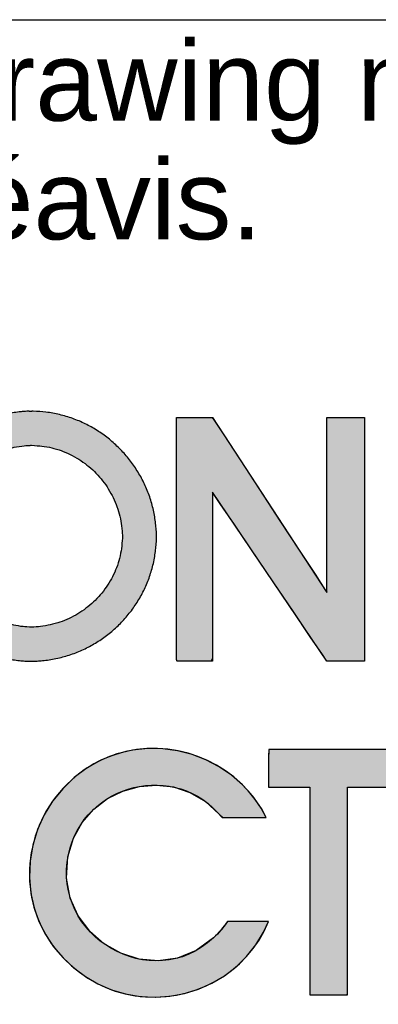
# Model space of a CAD drawing. Header units: inches. Extents: x 0 to 80, y 0 to 59.8.
# Tile 7 of 13: x 73.6 to 75.2, y 3.8 to 8. Entities that reach past the tile are written whole.
import ezdxf

# ---------------------------------------------------------------- set-up
doc = ezdxf.new("R2010")
doc.units = ezdxf.units.IN
doc.header["$MEASUREMENT"] = 0
doc.layers.add('Default', color=7, linetype='Continuous')

# ---------------------------------------------------------------- blocks, each defined once
blk = doc.blocks.new('block_2')
at = {"layer": 'Default', "linetype": 'Continuous'}
for points in [[(0.24683, 0.05811), (0.23145, 0.04686), (0.215, 0.04023), (0.1981, 0.03788), (0.18134, 0.03942), (0.16533, 0.04452), (0.15068, 0.05279), (0.13798, 0.06387), (0.12784, 0.07742), (0.12087, 0.09305), (0.11767, 0.11041), (0.11884, 0.12913), (0.1237, 0.14549), (0.13141, 0.15943), (0.14153, 0.17108), (0.15359, 0.18031), (0.16711, 0.187), (0.1816, 0.19102), (0.19658, 0.19224), (0.21158, 0.19054), (0.22611, 0.18578), (0.2397, 0.17786), (0.25187, 0.16663), (0.25487, 0.16367), (0.25699, 0.16367), (0.2604, 0.16367), (0.26474, 0.16367), (0.2697, 0.16367), (0.27491, 0.16367), (0.28006, 0.16367), (0.28478, 0.16367), (0.28875, 0.16367), (0.29163, 0.16367), (0.29307, 0.16367), (0.28884, 0.17158), (0.28122, 0.18255), (0.2724, 0.19238), (0.26252, 0.201), (0.25172, 0.20837), (0.24015, 0.21442), (0.22795, 0.21909), (0.21526, 0.22232), (0.20223, 0.22406), (0.189, 0.22424), (0.17572, 0.2228), (0.16193, 0.2195), (0.1484, 0.21424), (0.13587, 0.2073), (0.12445, 0.19884), (0.11426, 0.18903), (0.1054, 0.17802), (0.09799, 0.16599), (0.09213, 0.1531), (0.08795, 0.13951), (0.08555, 0.1254), (0.08504, 0.11092), (0.08631, 0.09702), (0.08907, 0.08441), (0.0934, 0.07235), (0.09917, 0.06095), (0.10626, 0.05031), (0.11454, 0.04056), (0.12388, 0.03179), (0.13415, 0.02413), (0.14525, 0.01768), (0.15702, 0.01255), (0.16937, 0.00885), (0.18226, 0.00665), (0.19546, 0.00598), (0.20851, 0.00687), (0.22126, 0.00926), (0.23358, 0.0131), (0.24533, 0.01832), (0.25638, 0.02486), (0.26659, 0.03267), (0.27583, 0.04167), (0.28396, 0.05181), (0.29085, 0.06302), (0.29522, 0.07245), (0.29404, 0.07245), (0.2915, 0.07245), (0.28789, 0.07245), (0.28355, 0.07245), (0.27879, 0.07245), (0.27392, 0.07245), (0.26926, 0.07245), (0.26513, 0.07245), (0.26184, 0.07245), (0.25972, 0.07245), (0.25895, 0.07229), (0.25798, 0.07089), (0.25698, 0.06951), (0.25596, 0.06815), (0.25491, 0.06681), (0.25383, 0.06549), (0.25272, 0.0642), (0.25159, 0.06293), (0.25044, 0.06169), (0.24926, 0.06047), (0.24806, 0.05928)], [(0.29526, 0.19042), (0.29609, 0.19042), (0.29835, 0.19042), (0.30175, 0.19042), (0.30595, 0.19042), (0.31064, 0.19042), (0.31551, 0.19042), (0.32023, 0.19042), (0.3245, 0.19042), (0.328, 0.19042), (0.33041, 0.19042), (0.33141, 0.19042), (0.33142, 0.1871), (0.33142, 0.17639), (0.33142, 0.15982), (0.33142, 0.139), (0.33142, 0.11552), (0.33142, 0.09097), (0.33142, 0.06696), (0.33142, 0.04507), (0.33142, 0.02691), (0.33142, 0.01407), (0.33142, 0.00815), (0.33188, 0.00793), (0.33369, 0.00793), (0.33659, 0.00793), (0.34029, 0.00793), (0.34451, 0.00793), (0.34895, 0.00793), (0.35332, 0.00793), (0.35735, 0.00793), (0.36073, 0.00793), (0.36317, 0.00793), (0.3644, 0.00793), (0.36449, 0.00983), (0.36449, 0.01902), (0.36449, 0.03442), (0.36449, 0.05444), (0.36449, 0.07746), (0.36449, 0.10191), (0.36449, 0.12618), (0.36449, 0.14868), (0.36449, 0.16781), (0.36449, 0.18197), (0.36449, 0.18956), (0.36476, 0.19042), (0.36647, 0.19042), (0.36949, 0.19042), (0.37349, 0.19042), (0.37813, 0.19042), (0.3831, 0.19042), (0.38808, 0.19042), (0.39272, 0.19042), (0.39672, 0.19042), (0.39973, 0.19042), (0.40145, 0.19042), (0.40172, 0.19057), (0.40172, 0.19195), (0.40172, 0.19451), (0.40172, 0.19798), (0.40172, 0.20205), (0.40172, 0.20645), (0.40172, 0.21088), (0.40172, 0.21505), (0.40172, 0.21867), (0.40172, 0.22146), (0.40172, 0.22313), (0.39941, 0.22347), (0.39247, 0.22347), (0.38554, 0.22347), (0.3786, 0.22347), (0.37167, 0.22347), (0.36474, 0.22347), (0.3578, 0.22347), (0.35087, 0.22347), (0.34394, 0.22347), (0.337, 0.22347), (0.33007, 0.22347), (0.32409, 0.22347), (0.32146, 0.22347), (0.31882, 0.22347), (0.31618, 0.22347), (0.31354, 0.22347), (0.31091, 0.22347), (0.30827, 0.22347), (0.30563, 0.22347), (0.30299, 0.22347), (0.30036, 0.22347), (0.29772, 0.22347), (0.29538, 0.22346), (0.29532, 0.22263), (0.29528, 0.22063), (0.29525, 0.21769), (0.29524, 0.21408), (0.29523, 0.21003), (0.29523, 0.20579), (0.29524, 0.20161), (0.29524, 0.19774), (0.29525, 0.19442), (0.29526, 0.19189)]]:
    blk.add_hatch(color=7, dxfattribs=at).paths.add_polyline_path(points)
at = {"layer": 'Default', "color": 7, "linetype": 'Continuous'}
blk.add_lwpolyline([(0.24683, 0.05811), (0.23145, 0.04686), (0.215, 0.04023), (0.1981, 0.03788), (0.18134, 0.03942), (0.16533, 0.04452), (0.15068, 0.05279), (0.13798, 0.06387), (0.12784, 0.07742), (0.12087, 0.09305), (0.11767, 0.11041), (0.11884, 0.12913), (0.1237, 0.14549), (0.13141, 0.15943), (0.14153, 0.17108), (0.15359, 0.18031), (0.16711, 0.187), (0.1816, 0.19102), (0.19658, 0.19224), (0.21158, 0.19054), (0.22611, 0.18578), (0.2397, 0.17786), (0.25187, 0.16663), (0.25487, 0.16367), (0.25699, 0.16367), (0.2604, 0.16367), (0.26474, 0.16367), (0.2697, 0.16367), (0.27491, 0.16367), (0.28006, 0.16367), (0.28478, 0.16367), (0.28875, 0.16367), (0.29163, 0.16367), (0.29307, 0.16367), (0.28884, 0.17158), (0.28122, 0.18255), (0.2724, 0.19238), (0.26252, 0.201), (0.25172, 0.20837), (0.24015, 0.21442), (0.22795, 0.21909), (0.21526, 0.22232), (0.20223, 0.22406), (0.189, 0.22424), (0.17572, 0.2228), (0.16193, 0.2195), (0.1484, 0.21424), (0.13587, 0.2073), (0.12445, 0.19884), (0.11426, 0.18903), (0.1054, 0.17802), (0.09799, 0.16599), (0.09213, 0.1531), (0.08795, 0.13951), (0.08555, 0.1254), (0.08504, 0.11092), (0.08631, 0.09702), (0.08907, 0.08441), (0.0934, 0.07235), (0.09917, 0.06095), (0.10626, 0.05031), (0.11454, 0.04056), (0.12388, 0.03179), (0.13415, 0.02413), (0.14525, 0.01768), (0.15702, 0.01255), (0.16937, 0.00885), (0.18226, 0.00665), (0.19546, 0.00598), (0.20851, 0.00687), (0.22126, 0.00926), (0.23358, 0.0131), (0.24533, 0.01832), (0.25638, 0.02486), (0.26659, 0.03267), (0.27583, 0.04167), (0.28396, 0.05181), (0.29085, 0.06302), (0.29522, 0.07245), (0.29404, 0.07245), (0.2915, 0.07245), (0.28789, 0.07245), (0.28355, 0.07245), (0.27879, 0.07245), (0.27392, 0.07245), (0.26926, 0.07245), (0.26513, 0.07245), (0.26184, 0.07245), (0.25972, 0.07245), (0.25895, 0.07229), (0.25798, 0.07089), (0.25698, 0.06951), (0.25596, 0.06815), (0.25491, 0.06681), (0.25383, 0.06549), (0.25272, 0.0642), (0.25159, 0.06293), (0.25044, 0.06169), (0.24926, 0.06047), (0.24806, 0.05928), (0.24683, 0.05811)], close=True, dxfattribs=at)
blk.add_lwpolyline([(0.39247, 0.22347), (0.38554, 0.22347), (0.3786, 0.22347), (0.37167, 0.22347), (0.36474, 0.22347), (0.3578, 0.22347), (0.35087, 0.22347), (0.34394, 0.22347), (0.337, 0.22347), (0.33007, 0.22347), (0.32409, 0.22347), (0.32146, 0.22347), (0.31882, 0.22347), (0.31618, 0.22347), (0.31354, 0.22347), (0.31091, 0.22347), (0.30827, 0.22347), (0.30563, 0.22347), (0.30299, 0.22347), (0.30036, 0.22347), (0.29772, 0.22347), (0.29538, 0.22346), (0.29532, 0.22263), (0.29528, 0.22063), (0.29525, 0.21769), (0.29524, 0.21408), (0.29523, 0.21003), (0.29523, 0.20579), (0.29524, 0.20161), (0.29524, 0.19774), (0.29525, 0.19442), (0.29526, 0.19189), (0.29526, 0.19042), (0.29526, 0.19042), (0.29609, 0.19042), (0.29835, 0.19042), (0.30175, 0.19042), (0.30595, 0.19042), (0.31064, 0.19042), (0.31551, 0.19042), (0.32023, 0.19042), (0.3245, 0.19042), (0.328, 0.19042), (0.33041, 0.19042), (0.33141, 0.19042), (0.33142, 0.1871), (0.33142, 0.17639), (0.33142, 0.15982), (0.33142, 0.139), (0.33142, 0.11552), (0.33142, 0.09097), (0.33142, 0.06696), (0.33142, 0.04507), (0.33142, 0.02691), (0.33142, 0.01407), (0.33142, 0.00815), (0.33188, 0.00793), (0.33369, 0.00793), (0.33659, 0.00793), (0.34029, 0.00793), (0.34451, 0.00793), (0.34895, 0.00793), (0.35332, 0.00793), (0.35735, 0.00793), (0.36073, 0.00793), (0.36317, 0.00793), (0.3644, 0.00793), (0.36449, 0.00983), (0.36449, 0.01902), (0.36449, 0.03442), (0.36449, 0.05444), (0.36449, 0.07746), (0.36449, 0.10191), (0.36449, 0.12618), (0.36449, 0.14868), (0.36449, 0.16781), (0.36449, 0.18197), (0.36449, 0.18956), (0.36476, 0.19042), (0.36647, 0.19042), (0.36949, 0.19042), (0.37349, 0.19042), (0.37813, 0.19042), (0.3831, 0.19042), (0.38808, 0.19042), (0.39272, 0.19042)], dxfattribs=at)
for points, knots in [([(0.29317, 0.16367), (0.27083, 0.20894), (0.21875, 0.23279), (0.16984, 0.22163), (0.11624, 0.20938), (0.07967, 0.1572), (0.08561, 0.10278), (0.08997, 0.05451), (0.13028, 0.01424), (0.17784, 0.00724), (0.22689, -0.00026), (0.27634, 0.02614), (0.29526, 0.07245)], [0, 0, 0, 0, 0.25, 0.25, 0.25, 0.5, 0.5, 0.5, 0.75, 0.75, 0.75, 1, 1, 1, 1]), ([(0.40172, 0.22347), (0.37603, 0.22347), (0.35036, 0.22347), (0.32468, 0.22347), (0.31491, 0.22347), (0.30514, 0.22347), (0.29538, 0.22347), (0.29514, 0.22347), (0.29526, 0.19364), (0.29526, 0.19042)], [0, 0, 0, 0, 0.333333, 0.333333, 0.333333, 0.666667, 0.666667, 0.666667, 1, 1, 1, 1]), ([(0.24683, 0.05811), (0.19257, 0.0074), (0.10403, 0.05945), (0.11926, 0.13128), (0.13251, 0.19393), (0.21412, 0.21437), (0.25433, 0.16367)], [0, 0, 0, 0, 0.5, 0.5, 0.5, 1, 1, 1, 1])]:
    blk.add_open_spline(points, degree=3, knots=knots, dxfattribs=at)
for points in [[(0.29526, 0.19042), (0.29526, 0.19042), (0.33142, 0.19042), (0.33142, 0.19042)], [(0.33142, 0.19042), (0.33142, 0.19042), (0.33142, 0.00793), (0.33142, 0.00793)], [(0.36449, 0.00793), (0.36449, 0.00793), (0.36449, 0.19042), (0.36449, 0.19042)], [(0.36449, 0.19042), (0.36449, 0.19042), (0.40172, 0.19042), (0.40172, 0.19042)], [(0.25433, 0.16367), (0.25433, 0.16367), (0.29317, 0.16367), (0.29317, 0.16367)], [(0.25906, 0.07245), (0.25552, 0.06721), (0.25142, 0.06238), (0.24683, 0.05811)], [(0.29526, 0.07245), (0.29526, 0.07245), (0.25906, 0.07245), (0.25906, 0.07245)], [(0.33142, 0.00793), (0.33142, 0.00793), (0.36449, 0.00793), (0.36449, 0.00793)]]:
    blk.add_open_spline(points, degree=3, dxfattribs=at)
blk = doc.blocks.new('Block1')
at = {"layer": 'Default', "linetype": 'Continuous'}
h = blk.add_hatch(color=7, dxfattribs=at)
edge = h.paths.add_edge_path()
edge.add_spline(control_points=[(2.17777, 1.22006), (2.17707, 1.22003), (2.17586, 1.21996), (2.17326, 1.21981), (2.17188, 1.21972), (2.16649, 1.2191), (2.16251, 1.21853), (2.15431, 1.2168), (2.15052, 1.21575), (2.14263, 1.21308), (2.13899, 1.2116), (2.13155, 1.20809), (2.12809, 1.20619), (2.12115, 1.2019), (2.1179, 1.19962), (2.11151, 1.19462), (2.10851, 1.19199), (2.10271, 1.18634), (2.09999, 1.18339), (2.09483, 1.17716), (2.09244, 1.17393), (2.08796, 1.16717), (2.08592, 1.1637), (2.08218, 1.15646), (2.08053, 1.1528), (2.07758, 1.14515), (2.07633, 1.14132), (2.07423, 1.13331), (2.07342, 1.12936), (2.07222, 1.12107), (2.07187, 1.11702), (2.07163, 1.10864), (2.07175, 1.10464), (2.07244, 1.09649), (2.073, 1.09271), (2.07456, 1.08492), (2.07551, 1.08124), (2.07788, 1.07375), (2.07922, 1.07021), (2.08235, 1.06308), (2.08405, 1.05969), (2.08788, 1.05297), (2.08993, 1.04977), (2.0944, 1.04351), (2.09676, 1.04053), (2.10184, 1.03477), (2.10449, 1.03205), (2.11013, 1.02683), (2.11303, 1.02441), (2.11919, 1.01978), (2.12231, 1.01768), (2.12894, 1.01371), (2.13225, 1.01195), (2.13932, 1.00868), (2.14278, 1.00729), (2.15023, 1.00479), (2.15382, 1.00379), (2.16158, 1.00211), (2.16531, 1.00153), (2.17078, 1.00091), (2.17228, 1.0008), (2.17542, 1.00061), (2.17706, 1.00052), (2.18311, 1.00055), (2.18447, 1.00065), (2.18743, 1.00086), (2.18904, 1.00098), (2.19476, 1.00167), (2.19872, 1.00231), (2.20667, 1.00406), (2.21047, 1.00513), (2.21812, 1.00772), (2.22176, 1.00918), (2.22901, 1.01256), (2.23247, 1.0144), (2.23927, 1.0185), (2.24251, 1.02069), (2.24882, 1.02546), (2.2518, 1.02798), (2.25757, 1.03338), (2.26026, 1.03619), (2.26543, 1.04217), (2.26782, 1.04524), (2.27234, 1.05176), (2.27438, 1.05506), (2.27819, 1.06207), (2.27986, 1.06557), (2.28292, 1.07302), (2.2842, 1.07669), (2.28643, 1.08452), (2.2873, 1.08835), (2.28834, 1.09448), (2.28858, 1.09639), (2.28901, 1.10011), (2.2892, 1.10192), (2.28946, 1.10479), (2.2895, 1.10578), (2.28957, 1.1077), (2.2896, 1.10862), (2.28962, 1.11118), (2.2896, 1.11176), (2.28956, 1.11311), (2.28953, 1.11388), (2.28931, 1.11645), (2.28915, 1.1182), (2.28878, 1.12184), (2.28858, 1.12372), (2.28763, 1.12986), (2.28683, 1.13371), (2.28472, 1.14159), (2.2835, 1.14532), (2.28057, 1.15283), (2.27894, 1.1564), (2.27524, 1.1635), (2.27324, 1.16688), (2.26884, 1.17351), (2.26649, 1.17667), (2.26142, 1.18279), (2.25876, 1.18568), (2.25308, 1.19123), (2.25013, 1.19383), (2.2439, 1.19877), (2.2407, 1.20104), (2.23396, 1.2053), (2.23055, 1.20721), (2.22333, 1.21074), (2.21974, 1.21227), (2.21211, 1.21501), (2.20837, 1.21613), (2.20038, 1.21801), (2.19651, 1.2187), (2.18869, 1.21963), (2.18514, 1.21982), (2.18086, 1.22009), (2.18045, 1.22011), (2.18004, 1.22013)], knot_values=[0, 0, 0, 0, 0.006253, 0.006253, 0.012505, 0.012505, 0.030829, 0.030829, 0.048882, 0.048882, 0.066764, 0.066764, 0.084548, 0.084548, 0.102286, 0.102286, 0.120012, 0.120012, 0.137747, 0.137747, 0.15551, 0.15551, 0.173315, 0.173315, 0.191184, 0.191184, 0.20915, 0.20915, 0.227262, 0.227262, 0.245593, 0.245593, 0.263702, 0.263702, 0.281026, 0.281026, 0.298163, 0.298163, 0.315172, 0.315172, 0.332097, 0.332097, 0.348969, 0.348969, 0.365805, 0.365805, 0.382621, 0.382621, 0.39943, 0.39943, 0.41625, 0.41625, 0.433104, 0.433104, 0.450033, 0.450033, 0.467091, 0.467091, 0.484355, 0.484355, 0.491212, 0.491212, 0.49807, 0.49807, 0.505746, 0.505746, 0.513421, 0.513421, 0.531337, 0.531337, 0.549023, 0.549023, 0.566548, 0.566548, 0.583962, 0.583962, 0.601305, 0.601305, 0.618607, 0.618607, 0.635893, 0.635893, 0.65319, 0.65319, 0.67053, 0.67053, 0.687954, 0.687954, 0.705517, 0.705517, 0.72329, 0.72329, 0.732328, 0.732328, 0.741367, 0.741367, 0.744906, 0.744906, 0.748446, 0.748446, 0.750825, 0.750825, 0.753204, 0.753204, 0.762224, 0.762224, 0.771244, 0.771244, 0.789037, 0.789037, 0.806664, 0.806664, 0.824184, 0.824184, 0.841639, 0.841639, 0.859056, 0.859056, 0.876456, 0.876456, 0.893855, 0.893855, 0.91127, 0.91127, 0.928728, 0.928728, 0.946265, 0.946265, 0.963936, 0.963936, 0.981815, 0.981815, 0.998218, 0.998218, 1, 1, 1, 1], degree=3, periodic=0)
edge.add_line((2.18004, 1.22013), (2.17777, 1.22006))
edge = h.paths.add_edge_path()
edge.add_spline(control_points=[(2.17867, 1.19007), (2.17774, 1.19001), (2.17497, 1.18989), (2.17104, 1.18945), (2.16692, 1.18883), (2.16235, 1.18787), (2.15839, 1.18678), (2.15398, 1.18529), (2.15021, 1.18376), (2.14597, 1.18176), (2.14241, 1.17982), (2.13838, 1.17732), (2.13507, 1.17501), (2.1313, 1.17205), (2.12826, 1.16939), (2.12479, 1.16601), (2.12205, 1.16304), (2.11895, 1.15929), (2.11654, 1.15604), (2.11384, 1.15197), (2.11179, 1.14848), (2.10955, 1.14415), (2.10788, 1.14044), (2.10614, 1.13592), (2.10487, 1.13203), (2.10365, 1.12736), (2.10282, 1.12332), (2.10213, 1.11853), (2.10177, 1.11438), (2.10163, 1.10958), (2.10175, 1.10546), (2.10215, 1.10084), (2.10271, 1.09694), (2.1036, 1.09249), (2.10458, 1.08872), (2.10595, 1.08439), (2.10732, 1.08077), (2.10915, 1.07659), (2.11088, 1.07315), (2.11315, 1.06916), (2.11522, 1.06593), (2.11789, 1.06219), (2.12028, 1.05919), (2.12332, 1.05573), (2.12599, 1.05299), (2.12935, 1.04988), (2.13229, 1.04743), (2.13593, 1.0447), (2.1391, 1.04256), (2.14296, 1.04024), (2.14635, 1.03845), (2.15039, 1.03657), (2.15397, 1.03515), (2.15816, 1.03374), (2.1619, 1.0327), (2.16621, 1.03177), (2.17009, 1.03116), (2.17403, 1.03072), (2.17703, 1.03056), (2.18013, 1.03041), (2.18199, 1.03056), (2.18545, 1.03076), (2.18987, 1.03128), (2.1939, 1.03193), (2.19855, 1.03296), (2.20242, 1.03404), (2.2069, 1.03556), (2.2106, 1.03705), (2.21488, 1.03904), (2.21838, 1.0409), (2.22243, 1.04334), (2.2257, 1.04555), (2.22946, 1.0484), (2.23247, 1.05094), (2.23591, 1.05416), (2.23864, 1.057), (2.24171, 1.06055), (2.24412, 1.06366), (2.24678, 1.0675), (2.24886, 1.07086), (2.25108, 1.07494), (2.25279, 1.07852), (2.25455, 1.08281), (2.25586, 1.08659), (2.25714, 1.09106), (2.25803, 1.09501), (2.25879, 1.09966), (2.25923, 1.10375), (2.25955, 1.10706), (2.25959, 1.1086), (2.25963, 1.11021), (2.25962, 1.1109), (2.25959, 1.11195), (2.25933, 1.11493), (2.25895, 1.11902), (2.25826, 1.12368), (2.25743, 1.12764), (2.25622, 1.13218), (2.25497, 1.13599), (2.25326, 1.14038), (2.25161, 1.14401), (2.24942, 1.14821), (2.2474, 1.15163), (2.24476, 1.15559), (2.24239, 1.15877), (2.23935, 1.16245), (2.23666, 1.16537), (2.23325, 1.16871), (2.23028, 1.17132), (2.22655, 1.17427), (2.22332, 1.17657), (2.21933, 1.17909), (2.21586, 1.18103), (2.21165, 1.18309), (2.20798, 1.18465), (2.2036, 1.18623), (2.19974, 1.18738), (2.19521, 1.18845), (2.19121, 1.18916), (2.18677, 1.18967), (2.18321, 1.1899), (2.17961, 1.19013), (2.17909, 1.19014), (2.17877, 1.19009), (2.17867, 1.19007)], knot_values=[0, 0, 0, 0, 0.012505, 0.012505, 0.030829, 0.030829, 0.048882, 0.048882, 0.066764, 0.066764, 0.084548, 0.084548, 0.102286, 0.102286, 0.120012, 0.120012, 0.137747, 0.137747, 0.15551, 0.15551, 0.173315, 0.173315, 0.191184, 0.191184, 0.20915, 0.20915, 0.227262, 0.227262, 0.245593, 0.245593, 0.263702, 0.263702, 0.281026, 0.281026, 0.298163, 0.298163, 0.315172, 0.315172, 0.332097, 0.332097, 0.348969, 0.348969, 0.365805, 0.365805, 0.382621, 0.382621, 0.39943, 0.39943, 0.41625, 0.41625, 0.433104, 0.433104, 0.450033, 0.450033, 0.467091, 0.467091, 0.484355, 0.484355, 0.49807, 0.49807, 0.49807, 0.513421, 0.513421, 0.531337, 0.531337, 0.549023, 0.549023, 0.566548, 0.566548, 0.583962, 0.583962, 0.601305, 0.601305, 0.618607, 0.618607, 0.635893, 0.635893, 0.65319, 0.65319, 0.67053, 0.67053, 0.687954, 0.687954, 0.705517, 0.705517, 0.72329, 0.72329, 0.741367, 0.741367, 0.748446, 0.748446, 0.748446, 0.753204, 0.753204, 0.771244, 0.771244, 0.789037, 0.789037, 0.806664, 0.806664, 0.824184, 0.824184, 0.841639, 0.841639, 0.859056, 0.859056, 0.876456, 0.876456, 0.893855, 0.893855, 0.91127, 0.91127, 0.928728, 0.928728, 0.946265, 0.946265, 0.963936, 0.963936, 0.981815, 0.981815, 0.998218, 0.998218, 0.998218, 1, 1, 1, 1], degree=3, periodic=0)
blk.add_hatch(color=7, dxfattribs=at).paths.add_polyline_path([(2.3073, 1.21448), (2.3073, 1.19871), (2.3073, 1.18293), (2.3073, 1.16716), (2.3073, 1.15138), (2.3073, 1.13561), (2.3073, 1.11983), (2.3073, 1.10406), (2.3073, 1.08828), (2.3073, 1.07727), (2.3073, 1.06864), (2.3073, 1.06001), (2.3073, 1.05138), (2.3073, 1.04275), (2.3073, 1.03412), (2.3073, 1.0255), (2.3073, 1.01687), (2.3073, 1.01096), (2.30727, 1.01006), (2.30723, 1.00867), (2.3072, 1.00697), (2.30718, 1.00516), (2.3072, 1.00342), (2.30727, 1.00194), (2.30742, 1.00092), (2.30765, 1.00054), (2.31138, 1.00054), (2.31512, 1.00054), (2.31885, 1.00054), (2.32258, 1.00054), (2.32631, 1.00054), (2.33004, 1.00054), (2.33378, 1.00054), (2.33752, 1.00054), (2.33877, 1.00323), (2.33877, 1.01597), (2.33877, 1.0364), (2.33877, 1.06144), (2.33877, 1.08803), (2.33877, 1.11307), (2.33877, 1.1335), (2.33877, 1.14624), (2.33924, 1.14824), (2.34567, 1.13875), (2.35802, 1.12054), (2.37419, 1.0967), (2.3921, 1.07028), (2.40967, 1.04439), (2.4248, 1.02208), (2.43541, 1.00643), (2.43941, 1.00054), (2.44072, 1.00054), (2.44421, 1.00054), (2.44918, 1.00054), (2.45496, 1.00054), (2.46085, 1.00054), (2.46617, 1.00054), (2.47023, 1.00054), (2.47235, 1.00054), (2.4725, 1.00442), (2.4725, 1.02279), (2.4725, 1.05224), (2.4725, 1.08835), (2.4725, 1.12667), (2.4725, 1.16278), (2.4725, 1.19223), (2.4725, 1.2106), (2.47235, 1.21448), (2.47023, 1.21448), (2.46617, 1.21448), (2.46085, 1.21448), (2.45496, 1.21448), (2.44918, 1.21448), (2.44421, 1.21448), (2.44072, 1.21448), (2.43941, 1.21448), (2.43941, 1.20838), (2.43941, 1.19218), (2.43941, 1.16909), (2.43941, 1.14227), (2.43941, 1.11493), (2.43941, 1.09024), (2.43941, 1.07139), (2.43941, 1.06156), (2.43758, 1.06364), (2.42894, 1.07682), (2.41508, 1.09797), (2.3981, 1.1239), (2.38007, 1.15143), (2.36309, 1.17736), (2.34923, 1.19851), (2.34059, 1.21169), (2.33862, 1.21448), (2.33661, 1.21448), (2.33275, 1.21448), (2.32769, 1.21448), (2.32209, 1.21448), (2.3166, 1.21448), (2.31187, 1.21448), (2.30855, 1.21448)])
at = {"layer": 'Default', "color": 7, "linetype": 'Continuous'}
blk.add_line((2.17777, 1.22006), (2.18004, 1.22013), dxfattribs=at)
blk.add_lwpolyline([(2.3073, 1.21448), (2.30855, 1.21448), (2.31187, 1.21448), (2.3166, 1.21448), (2.32209, 1.21448), (2.32769, 1.21448), (2.33275, 1.21448), (2.33661, 1.21448), (2.33862, 1.21448), (2.34059, 1.21169), (2.34923, 1.19851), (2.36309, 1.17736), (2.38007, 1.15143), (2.3981, 1.1239), (2.41508, 1.09797), (2.42894, 1.07682), (2.43758, 1.06364), (2.43941, 1.06156), (2.43941, 1.07139), (2.43941, 1.09024), (2.43941, 1.11493), (2.43941, 1.14227), (2.43941, 1.16909), (2.43941, 1.19218), (2.43941, 1.20838), (2.43941, 1.21448), (2.44072, 1.21448), (2.44421, 1.21448), (2.44918, 1.21448), (2.45496, 1.21448), (2.46085, 1.21448), (2.46617, 1.21448), (2.47023, 1.21448), (2.47235, 1.21448), (2.4725, 1.2106), (2.4725, 1.19223), (2.4725, 1.16278), (2.4725, 1.12667), (2.4725, 1.08835), (2.4725, 1.05224), (2.4725, 1.02279), (2.4725, 1.00442), (2.47235, 1.00054), (2.47023, 1.00054), (2.46617, 1.00054), (2.46085, 1.00054), (2.45496, 1.00054), (2.44918, 1.00054), (2.44421, 1.00054), (2.44072, 1.00054), (2.43941, 1.00054), (2.43541, 1.00643), (2.4248, 1.02208), (2.40967, 1.04439), (2.3921, 1.07028), (2.37419, 1.0967), (2.35802, 1.12054), (2.34567, 1.13875), (2.33924, 1.14824), (2.33877, 1.14624), (2.33877, 1.1335), (2.33877, 1.11307), (2.33877, 1.08803), (2.33877, 1.06144), (2.33877, 1.0364), (2.33877, 1.01597), (2.33877, 1.00323), (2.33752, 1.00054), (2.33378, 1.00054), (2.33004, 1.00054), (2.32631, 1.00054), (2.32258, 1.00054), (2.31885, 1.00054), (2.31512, 1.00054), (2.31138, 1.00054), (2.30765, 1.00054), (2.30742, 1.00092), (2.30727, 1.00194), (2.3072, 1.00342), (2.30718, 1.00516), (2.3072, 1.00697), (2.30723, 1.00867), (2.30727, 1.01006), (2.3073, 1.01096), (2.3073, 1.01687), (2.3073, 1.0255), (2.3073, 1.03412), (2.3073, 1.04275), (2.3073, 1.05138), (2.3073, 1.06001), (2.3073, 1.06864), (2.3073, 1.07727), (2.3073, 1.08828), (2.3073, 1.10406), (2.3073, 1.11983), (2.3073, 1.13561), (2.3073, 1.15138), (2.3073, 1.16716), (2.3073, 1.18293), (2.3073, 1.19871), (2.3073, 1.21448)], close=True, dxfattribs=at)
for points, knots in [([(2.17777, 1.22006), (2.17707, 1.22003), (2.17586, 1.21996), (2.17326, 1.21981), (2.17188, 1.21972), (2.16649, 1.2191), (2.16251, 1.21853), (2.15431, 1.2168), (2.15052, 1.21575), (2.14263, 1.21308), (2.13899, 1.2116), (2.13155, 1.20809), (2.12809, 1.20619), (2.12115, 1.2019), (2.1179, 1.19962), (2.11151, 1.19462), (2.10851, 1.19199), (2.10271, 1.18634), (2.09999, 1.18339), (2.09483, 1.17716), (2.09244, 1.17393), (2.08796, 1.16717), (2.08592, 1.1637), (2.08218, 1.15646), (2.08053, 1.1528), (2.07758, 1.14515), (2.07633, 1.14132), (2.07423, 1.13331), (2.07342, 1.12936), (2.07222, 1.12107), (2.07187, 1.11702), (2.07163, 1.10864), (2.07175, 1.10464), (2.07244, 1.09649), (2.073, 1.09271), (2.07456, 1.08492), (2.07551, 1.08124), (2.07788, 1.07375), (2.07922, 1.07021), (2.08235, 1.06308), (2.08405, 1.05969), (2.08788, 1.05297), (2.08993, 1.04977), (2.0944, 1.04351), (2.09676, 1.04053), (2.10184, 1.03477), (2.10449, 1.03205), (2.11013, 1.02683), (2.11303, 1.02441), (2.11919, 1.01978), (2.12231, 1.01768), (2.12894, 1.01371), (2.13225, 1.01195), (2.13932, 1.00868), (2.14278, 1.00729), (2.15023, 1.00479), (2.15382, 1.00379), (2.16158, 1.00211), (2.16531, 1.00153), (2.17078, 1.00091), (2.17228, 1.0008), (2.17542, 1.00061), (2.17706, 1.00052), (2.18311, 1.00055), (2.18447, 1.00065), (2.18743, 1.00086), (2.18904, 1.00098), (2.19476, 1.00167), (2.19872, 1.00231), (2.20667, 1.00406), (2.21047, 1.00513), (2.21812, 1.00772), (2.22176, 1.00918), (2.22901, 1.01256), (2.23247, 1.0144), (2.23927, 1.0185), (2.24251, 1.02069), (2.24882, 1.02546), (2.2518, 1.02798), (2.25757, 1.03338), (2.26026, 1.03619), (2.26543, 1.04217), (2.26782, 1.04524), (2.27234, 1.05176), (2.27438, 1.05506), (2.27819, 1.06207), (2.27986, 1.06557), (2.28292, 1.07302), (2.2842, 1.07669), (2.28643, 1.08452), (2.2873, 1.08835), (2.28834, 1.09448), (2.28858, 1.09639), (2.28901, 1.10011), (2.2892, 1.10192), (2.28946, 1.10479), (2.2895, 1.10578), (2.28957, 1.1077), (2.2896, 1.10862), (2.28962, 1.11118), (2.2896, 1.11176), (2.28956, 1.11311), (2.28953, 1.11388), (2.28931, 1.11645), (2.28915, 1.1182), (2.28878, 1.12184), (2.28858, 1.12372), (2.28763, 1.12986), (2.28683, 1.13371), (2.28472, 1.14159), (2.2835, 1.14532), (2.28057, 1.15283), (2.27894, 1.1564), (2.27524, 1.1635), (2.27324, 1.16688), (2.26884, 1.17351), (2.26649, 1.17667), (2.26142, 1.18279), (2.25876, 1.18568), (2.25308, 1.19123), (2.25013, 1.19383), (2.2439, 1.19877), (2.2407, 1.20104), (2.23396, 1.2053), (2.23055, 1.20721), (2.22333, 1.21074), (2.21974, 1.21227), (2.21211, 1.21501), (2.20837, 1.21613), (2.20038, 1.21801), (2.19651, 1.2187), (2.18869, 1.21963), (2.18514, 1.21982), (2.18086, 1.22009), (2.18045, 1.22011), (2.18004, 1.22013)], [0, 0, 0, 0, 0.006253, 0.006253, 0.012505, 0.012505, 0.030829, 0.030829, 0.048882, 0.048882, 0.066764, 0.066764, 0.084548, 0.084548, 0.102286, 0.102286, 0.120012, 0.120012, 0.137747, 0.137747, 0.15551, 0.15551, 0.173315, 0.173315, 0.191184, 0.191184, 0.20915, 0.20915, 0.227262, 0.227262, 0.245593, 0.245593, 0.263702, 0.263702, 0.281026, 0.281026, 0.298163, 0.298163, 0.315172, 0.315172, 0.332097, 0.332097, 0.348969, 0.348969, 0.365805, 0.365805, 0.382621, 0.382621, 0.39943, 0.39943, 0.41625, 0.41625, 0.433104, 0.433104, 0.450033, 0.450033, 0.467091, 0.467091, 0.484355, 0.484355, 0.491212, 0.491212, 0.49807, 0.49807, 0.505746, 0.505746, 0.513421, 0.513421, 0.531337, 0.531337, 0.549023, 0.549023, 0.566548, 0.566548, 0.583962, 0.583962, 0.601305, 0.601305, 0.618607, 0.618607, 0.635893, 0.635893, 0.65319, 0.65319, 0.67053, 0.67053, 0.687954, 0.687954, 0.705517, 0.705517, 0.72329, 0.72329, 0.732328, 0.732328, 0.741367, 0.741367, 0.744906, 0.744906, 0.748446, 0.748446, 0.750825, 0.750825, 0.753204, 0.753204, 0.762224, 0.762224, 0.771244, 0.771244, 0.789037, 0.789037, 0.806664, 0.806664, 0.824184, 0.824184, 0.841639, 0.841639, 0.859056, 0.859056, 0.876456, 0.876456, 0.893855, 0.893855, 0.91127, 0.91127, 0.928728, 0.928728, 0.946265, 0.946265, 0.963936, 0.963936, 0.981815, 0.981815, 0.998218, 0.998218, 1, 1, 1, 1]), ([(2.33877, 1.00054), (2.32836, 1.00054), (2.31803, 1.00054), (2.30765, 1.00054), (2.30686, 1.00054), (2.3073, 1.01015), (2.3073, 1.01112), (2.3073, 1.03508), (2.3073, 1.05905), (2.3073, 1.08302), (2.3073, 1.12684), (2.3073, 1.17066), (2.3073, 1.21448)], [0, 0, 0, 0, 0.25, 0.25, 0.25, 0.5, 0.5, 0.5, 0.75, 0.75, 0.75, 1, 1, 1, 1]), ([(2.17867, 1.19007), (2.17774, 1.19001), (2.17497, 1.18989), (2.17104, 1.18945), (2.16692, 1.18883), (2.16235, 1.18787), (2.15839, 1.18678), (2.15398, 1.18529), (2.15021, 1.18376), (2.14597, 1.18176), (2.14241, 1.17982), (2.13838, 1.17732), (2.13507, 1.17501), (2.1313, 1.17205), (2.12826, 1.16939), (2.12479, 1.16601), (2.12205, 1.16304), (2.11895, 1.15929), (2.11654, 1.15604), (2.11384, 1.15197), (2.11179, 1.14848), (2.10955, 1.14415), (2.10788, 1.14044), (2.10614, 1.13592), (2.10487, 1.13203), (2.10365, 1.12736), (2.10282, 1.12332), (2.10213, 1.11853), (2.10177, 1.11438), (2.10163, 1.10958), (2.10175, 1.10546), (2.10215, 1.10084), (2.10271, 1.09694), (2.1036, 1.09249), (2.10458, 1.08872), (2.10595, 1.08439), (2.10732, 1.08077), (2.10915, 1.07659), (2.11088, 1.07315), (2.11315, 1.06916), (2.11522, 1.06593), (2.11789, 1.06219), (2.12028, 1.05919), (2.12332, 1.05573), (2.12599, 1.05299), (2.12935, 1.04988), (2.13229, 1.04743), (2.13593, 1.0447), (2.1391, 1.04256), (2.14296, 1.04024), (2.14635, 1.03845), (2.15039, 1.03657), (2.15397, 1.03515), (2.15816, 1.03374), (2.1619, 1.0327), (2.16621, 1.03177), (2.17009, 1.03116), (2.17403, 1.03072), (2.17703, 1.03056), (2.18013, 1.03041), (2.18199, 1.03056), (2.18545, 1.03076), (2.18987, 1.03128), (2.1939, 1.03193), (2.19855, 1.03296), (2.20242, 1.03404), (2.2069, 1.03556), (2.2106, 1.03705), (2.21488, 1.03904), (2.21838, 1.0409), (2.22243, 1.04334), (2.2257, 1.04555), (2.22946, 1.0484), (2.23247, 1.05094), (2.23591, 1.05416), (2.23864, 1.057), (2.24171, 1.06055), (2.24412, 1.06366), (2.24678, 1.0675), (2.24886, 1.07086), (2.25108, 1.07494), (2.25279, 1.07852), (2.25455, 1.08281), (2.25586, 1.08659), (2.25714, 1.09106), (2.25803, 1.09501), (2.25879, 1.09966), (2.25923, 1.10375), (2.25955, 1.10706), (2.25959, 1.1086), (2.25963, 1.11021), (2.25962, 1.1109), (2.25959, 1.11195), (2.25933, 1.11493), (2.25895, 1.11902), (2.25826, 1.12368), (2.25743, 1.12764), (2.25622, 1.13218), (2.25497, 1.13599), (2.25326, 1.14038), (2.25161, 1.14401), (2.24942, 1.14821), (2.2474, 1.15163), (2.24476, 1.15559), (2.24239, 1.15877), (2.23935, 1.16245), (2.23666, 1.16537), (2.23325, 1.16871), (2.23028, 1.17132), (2.22655, 1.17427), (2.22332, 1.17657), (2.21933, 1.17909), (2.21586, 1.18103), (2.21165, 1.18309), (2.20798, 1.18465), (2.2036, 1.18623), (2.19974, 1.18738), (2.19521, 1.18845), (2.19121, 1.18916), (2.18677, 1.18967), (2.18321, 1.1899), (2.17961, 1.19013), (2.17909, 1.19014), (2.17877, 1.19009), (2.17867, 1.19007)], [0, 0, 0, 0, 0.012505, 0.012505, 0.030829, 0.030829, 0.048882, 0.048882, 0.066764, 0.066764, 0.084548, 0.084548, 0.102286, 0.102286, 0.120012, 0.120012, 0.137747, 0.137747, 0.15551, 0.15551, 0.173315, 0.173315, 0.191184, 0.191184, 0.20915, 0.20915, 0.227262, 0.227262, 0.245593, 0.245593, 0.263702, 0.263702, 0.281026, 0.281026, 0.298163, 0.298163, 0.315172, 0.315172, 0.332097, 0.332097, 0.348969, 0.348969, 0.365805, 0.365805, 0.382621, 0.382621, 0.39943, 0.39943, 0.41625, 0.41625, 0.433104, 0.433104, 0.450033, 0.450033, 0.467091, 0.467091, 0.484355, 0.484355, 0.49807, 0.49807, 0.49807, 0.513421, 0.513421, 0.531337, 0.531337, 0.549023, 0.549023, 0.566548, 0.566548, 0.583962, 0.583962, 0.601305, 0.601305, 0.618607, 0.618607, 0.635893, 0.635893, 0.65319, 0.65319, 0.67053, 0.67053, 0.687954, 0.687954, 0.705517, 0.705517, 0.72329, 0.72329, 0.741367, 0.741367, 0.748446, 0.748446, 0.748446, 0.753204, 0.753204, 0.771244, 0.771244, 0.789037, 0.789037, 0.806664, 0.806664, 0.824184, 0.824184, 0.841639, 0.841639, 0.859056, 0.859056, 0.876456, 0.876456, 0.893855, 0.893855, 0.91127, 0.91127, 0.928728, 0.928728, 0.946265, 0.946265, 0.963936, 0.963936, 0.981815, 0.981815, 0.998218, 0.998218, 0.998218, 1, 1, 1, 1])]:
    blk.add_open_spline(points, degree=3, knots=knots, dxfattribs=at)
for points in [[(2.3073, 1.21448), (2.3073, 1.21448), (2.33877, 1.21448), (2.33877, 1.21448)], [(2.33877, 1.21448), (2.33877, 1.21448), (2.43941, 1.06085), (2.43941, 1.06085)], [(2.43941, 1.06085), (2.43941, 1.06085), (2.43941, 1.21448), (2.43941, 1.21448)], [(2.43941, 1.21448), (2.43941, 1.21448), (2.4725, 1.21448), (2.4725, 1.21448)], [(2.4725, 1.21448), (2.4725, 1.21448), (2.4725, 1.00054), (2.4725, 1.00054)], [(2.43941, 1.00054), (2.43941, 1.00054), (2.33877, 1.14893), (2.33877, 1.14893)], [(2.33877, 1.14893), (2.33877, 1.14893), (2.33877, 1.00054), (2.33877, 1.00054)], [(2.4725, 1.00054), (2.4725, 1.00054), (2.43941, 1.00054), (2.43941, 1.00054)]]:
    blk.add_open_spline(points, degree=3, dxfattribs=at)
at = {"layer": 'Default', "color": 7}
blk.add_blockref('block_2', (2.0929, 0.69957), dxfattribs=at)
blk = doc.blocks.new('Block13')
at = {"layer": 'Default', "color": 7, "linetype": 'Continuous'}
blk.add_line((0, 1.6479), (3.51548, 1.6479), dxfattribs=at)
at = {"layer": 'Default', "color": 7}
blk.add_blockref('Block1', (0.03706, 0.08409), dxfattribs=at)
at = {"layer": 'Default', "char_height": 0.07, "attachment_point": 1}
for s, insert, width in [('{\\fArial|b0||i0||c0|p34;\\C7;\\W1.;\\T1.;Data subject to change without notice. Isometric drawing not to scale.}', (0.02984, 1.6292), 3.4863909), ('{\\fArial|b0||i0||c0|p34;\\C7;\\W1.;\\T1.;Les données sont sujettes à changement sans préavis.}', (0.03339, 1.52502), 3.235631)]:
    blk.add_mtext(s, dxfattribs=dict(at, insert=insert, width=width))
blk = doc.blocks.new('Block11')
at = {"layer": 'Default', "color": 7}
blk.add_blockref('Block13', (0, 0), dxfattribs=at)
blk = doc.blocks.new('Block10')
at = {"layer": 'Default', "color": 7}
blk.add_blockref('Block11', (0, 0), dxfattribs=at)
blk = doc.blocks.new('Block2')
at = {"layer": 'Default', "color": 7, "xscale": 15, "yscale": 15, "zscale": 15}
blk.add_blockref('Block10', (-52.744, 0), dxfattribs=at)
blk = doc.blocks.new('Block222')
at = {"layer": 'Default', "color": 7}
blk.add_blockref('Block2', (106.578, -49.503), dxfattribs=at)

msp = doc.modelspace()

# ---------------------------------------------------------------- block references
at = {"layer": 'Default', "color": 7, "xscale": 0.325, "yscale": 0.325, "zscale": 0.325}
msp.add_blockref('Block222', (45.3678, 16.0888), dxfattribs=at)

doc.saveas('drawing.dxf')
